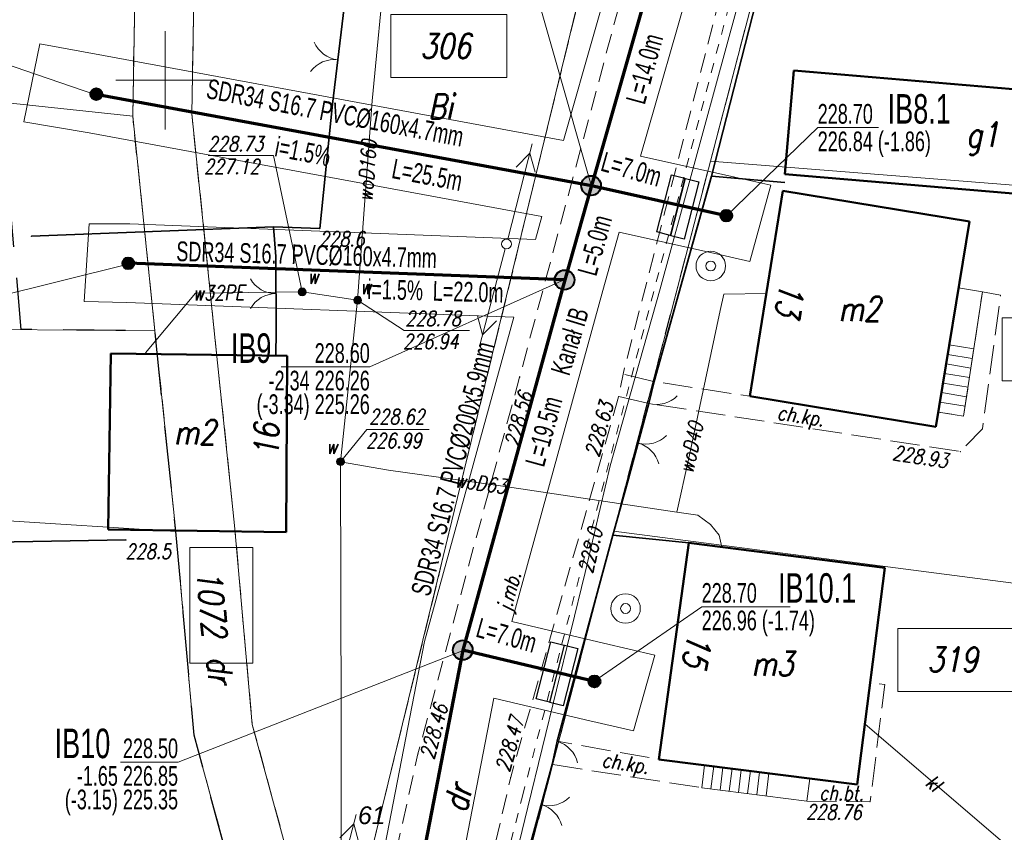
# Model space of a CAD drawing. Header units: millimetres. Extents: x 7436010 to 7436992, y 5663514 to 5666647.
# Tile 27 of 73: x 7436243 to 7436293, y 5664012 to 5664053. Entities that reach past the tile are written whole.
import ezdxf
from ezdxf.enums import TextEntityAlignment as Align

# ---------------------------------------------------------------- set-up
doc = ezdxf.new("R2010")
doc.units = ezdxf.units.MM
doc.header["$PDSIZE"] = 1
for name, pattern in [('$0$HIDDEN', [9.525, 6.35, -3.175]), ('1', [0]), ('2_EGBU_A', [0]), ('3', [1, 0.5, -0.5]), ('GDE', [0]), ('GUZ', [1.5, 1, -0.5]), ('KOC', [2, 1.5, -0.5]), ('KOU', [1.5, 1, -0.5])]:
    doc.linetypes.add(name, pattern=pattern)
for name, color, linetype, lineweight in [('1 OGRODZENIE', 7, 'BGT', 35), ('15 PRZEWODY KL', 34, 'Continuous', 18), ('2 BRAMY FURTKI', 7, 'Continuous', 18), ('22 SŁUPY eN', 1, 'Continuous', 18), ('23 LINIE eN', 1, 'Continuous', 18), ('28 STUDNIA GŁEBINOWA', 5, 'Continuous', 18), ('34 CHODNIKI KP BT', 7, 'KOC', 18), ('35 SCHODY TARASY', 7, 'Continuous', 18), ('4 JEZDNIA MB', 7, 'KOU', 18), ('_AA_Kanalizacja grawitacyjna - trasa', 244, 'Continuous', 70), ('_AA_Odcinki boczne grawitacyjne 160mm - trasa', 30, 'Continuous', 70), ('_AA_Studnia kanalizacyjna bet.1000mm - symbol', 24, 'Continuous', 40), ('_AA_Studnia kanalizacyjna PP 600mm - symbol', 24, 'Continuous', 40), ('_DZIAŁKI DO POZWOLENIA', 110, 'Continuous', 9), ('_GG_Otwory geologiczne - symbole', 10, 'Continuous', 40), ('_J_rury AROT', 1, 'Continuous', 30), ('_LINIA ROZ.LOKA', 4, '$0$HIDDEN', 30), ('DZIALKI_SYT-WYS_T_0', 7, 'Continuous', 18), ('EADTD_T_0', 7, 'Continuous', 18), ('EDZPD_L_1', 7, 'GDE', 18), ('EDZTD_T_0', 7, 'Continuous', 18), ('EGBB_E_T_0', 7, 'Continuous', 18), ('EGBB_L_0', 7, '2_EGBU_A', 50), ('Linie_odn', 7, 'Continuous', 9), ('obszar odziaływania inwestcyji', 80, 'Continuous', 20), ('Podzial_sekcyjny_krzyze', 7, 'Continuous', 13), ('PunPOMIAR1', 7, 'Continuous', 18), ('RzedPOMIAR1', 7, 'Continuous', 18), ('SIEC_ENERGETYCZNA_L_0', 1, '3', 18), ('UWWOA_T_0', 5, 'Continuous', 18), ('UWWOO_T_0', 5, 'Continuous', 18), ('UWWPA_T_0', 5, 'Continuous', 18), ('UWWPO_L_0', 5, '1', 18), ('UŻYTKI LINIE', 96, 'GUZ', 18), ('UŻYTKI OZNACZENIE', 96, 'Continuous', 18), ('WEKTOR PRZEWODY TELEKOMUNIKACYJNE', 30, 'Continuous', 18), ('WEKTOR RZĘDNE TELE', 30, 'Continuous', 18), ('WEKTOR RZĘDNE WODOCIĄG wo', 5, 'Continuous', 18), ('WEKTOR SCHODY', 7, 'Continuous', 18), ('WEKTOR WODOCIĄGI wo', 5, 'Continuous', 18), ('WEKTOR ZASUWY wo', 5, 'Continuous', 18)]:
    doc.layers.add(name, color=color, linetype=linetype, lineweight=lineweight)
for name, color, linetype in [('_AA_Studnia kanalizacyjna bet.1000mm - plamki', 255, 'Continuous'), ('_AA_Studnia kanalizacyjna PP 600mm - plamki', 24, 'Continuous'), ('_map', 7, 'Continuous'), ('TEKST ks przyłącz korek', 32, 'Continuous'), ('TEKST ks przyłącz L _ i', 32, 'Continuous'), ('TEKST ks sieć L _ i', 244, 'Continuous'), ('TEKST ks studnia', 244, 'Continuous')]:
    doc.layers.add(name, color=color, linetype=linetype)
doc.styles.add('K1_ACAD', font='romans.shx', dxfattribs={"width": 0.8, "oblique": 12})
doc.styles.add('PLAN 1 pop.', font='ARIALN.TTF', dxfattribs={"width": 0.8})
doc.styles.add('PLAN 2 pop.', font='ARIALN.TTF', dxfattribs={"width": 0.8})
doc.linetypes.add('BGT', pattern='A,3.75,[133,ltypeshp.shx,S=0.1875,R=0,X=0,Y=0],3.75', length=7.5)

# ---------------------------------------------------------------- blocks, each defined once
blk = doc.blocks.new('ZAS')
at = {"linetype": 'Continuous'}
for radius in [0.2, 0.175, 0.15, 0.125, 0.1, 0.075, 0.05, 0.025, 0.00715]:
    blk.add_circle((0, 0), radius, dxfattribs=at)
blk = doc.blocks.new('BGB')
at = {"linetype": 'Continuous'}
for centre, start, end in [((-1.5, 0), 359.9995, 60), ((1.5, 0), 120, 180.0005)]:
    blk.add_arc(centre, 1.5, start, end, dxfattribs=at)
blk = doc.blocks.new('STD')
at = {"linetype": 'Continuous'}
for radius in [0.75, 0.25]:
    blk.add_circle((0, 0), radius, dxfattribs=at)
blk = doc.blocks.new('SUSM04_01')
at = {"linetype": 'Continuous'}
blk.add_circle((0, 0), 0.25, dxfattribs=at)
blk = doc.blocks.new('PNN')
at = {"linetype": 'Continuous'}
for p, q in [((0.25, 0), (5.25, 0)), ((3.9, 0.5), (4.76605, 0)), ((4.76605, 0), (3.9, -0.5))]:
    blk.add_line(p, q, dxfattribs=at)
blk = doc.blocks.new('SUUS25')
at = {"linetype": 'Continuous'}
for radius in [0.2, 0.175, 0.15, 0.125, 0.1, 0.075, 0.05, 0.025, 0.00715]:
    blk.add_circle((0, 0), radius, dxfattribs=at)
blk = doc.blocks.new('STUDZ')
at = {"layer": '1 OGRODZENIE', "flags": 128}
for points in [[(7436277.77, 5664045.13), (7436281.76, 5664060.71), (7436283, 5664065.47), (7436285.22, 5664074.32)], [(7436256.108, 5664065.202), (7436260.41, 5664064.97), (7436259.05, 5664053.29), (7436258.51, 5664048.79), (7436257.86, 5664042.46), (7436255.51, 5664042.55), (7436243.21, 5664042.07)], [(7436277.77, 5664045.13), (7436274.87, 5664034.68), (7436274.59, 5664033.57), (7436273.5, 5664029.55), (7436272.77, 5664026.87), (7436276.623, 5664026.487)], [(7436277.77, 5664045.13), (7436281.505, 5664044.802)], [(7436255.51, 5664042.55), (7436255.63, 5664041.04), (7436255.65, 5664037.27), (7436255.631, 5664035.995)], [(7436248.01, 5664026.64), (7436227.2, 5664026.27)], [(7436272.77, 5664026.87), (7436269.94, 5664016.4), (7436269.67, 5664015.22), (7436268.56, 5664011.14), (7436267.764, 5664006.174)]]:
    blk.add_lwpolyline(points, dxfattribs=at)
at = {"layer": '15 PRZEWODY KL', "flags": 128}
blk.add_lwpolyline([(7436292.58, 5664011.27), (7436285.578, 5664017.285)], dxfattribs=at)
at = {"layer": '2 BRAMY FURTKI'}
blk.add_arc((7436274.983, 5664035.018), 1.5, 254.8289, 314.8293, dxfattribs=at)
at = {"layer": '2 BRAMY FURTKI', "linetype": 'Continuous'}
blk.add_arc((7436269.507, 5664014.964), 1.5, 13.2101, 73.2106, dxfattribs=at)
at = {"layer": '34 CHODNIKI KP BT', "flags": 128}
for points in [[(7436273.06, 5664033.92), (7436274.59, 5664033.57), (7436290.42, 5664031.13), (7436291.55, 5664032.28), (7436292.476, 5664039.079), (7436291.55, 5664039.25), (7436290.594, 5664032.927), (7436289.309, 5664033.136), (7436289.188, 5664032.392), (7436279.725, 5664033.942), (7436274.87, 5664034.68), (7436273.28, 5664035.06)], [(7436282.625, 5664013.362), (7436285.84, 5664013.33), (7436286.59, 5664019.283), (7436285.844, 5664019.378), (7436285.187, 5664014.205), (7436282.771, 5664014.511)], [(7436277.28, 5664014.04), (7436277.426, 5664015.189), (7436275.105, 5664015.483), (7436269.94, 5664016.4), (7436269.67, 5664015.22), (7436277.28, 5664014.04)]]:
    blk.add_lwpolyline(points, dxfattribs=at)
at = {"layer": '35 SCHODY TARASY', "flags": 128}
for points in [[(7436277.28, 5664014.04), (7436277.426, 5664015.189)], [(7436277.426, 5664015.189), (7436280.695, 5664014.774), (7436282.771, 5664014.511)], [(7436277.746, 5664013.981), (7436277.892, 5664015.13)], [(7436278.213, 5664013.922), (7436278.358, 5664015.071)], [(7436278.679, 5664013.863), (7436278.825, 5664015.012)], [(7436279.145, 5664013.803), (7436279.291, 5664014.952)], [(7436279.611, 5664013.744), (7436279.757, 5664014.893)], [(7436280.078, 5664013.685), (7436280.223, 5664014.834)], [(7436280.549, 5664013.625), (7436280.695, 5664014.774)], [(7436282.625, 5664013.362), (7436282.771, 5664014.511)], [(7436277.28, 5664014.04), (7436282.625, 5664013.362)]]:
    blk.add_lwpolyline(points, dxfattribs=at)
at = {"layer": '4 JEZDNIA MB', "flags": 128}
for points in [[(7436276.67, 5664066.8), (7436275.37, 5664062.35), (7436268.02, 5664034.9), (7436262.85, 5664015.76), (7436259.89, 5664002.38), (7436258.96, 5663989.67), (7436260.01, 5663977.96), (7436262.3, 5663967.71), (7436270.91, 5663933.15)], [(7436281.33, 5664065.85), (7436279.98, 5664061.11), (7436273.28, 5664035.06), (7436273.06, 5664033.92), (7436267.57, 5664014.57), (7436264.6, 5664001.72), (7436263.73, 5663990.15), (7436264.88, 5663978.37)]]:
    blk.add_lwpolyline(points, dxfattribs=at)
at = {"layer": 'EDZPD_L_1'}
for p, q in [((7436258.843, 5664003.989), (7436276.333, 5664075.95)), ((7436277.728, 5664045.894), (7436285.17, 5664074.32)), ((7436251.804, 5664072.737), (7436251.359, 5664048.297)), ((7436248.356, 5664048.169), (7436248.671, 5664065.433)), ((7436248.356, 5664048.169), (7436240.396, 5664049.032)), ((7436249.484, 5664037.267), (7436248.356, 5664048.169)), ((7436251.359, 5664048.297), (7436252.468, 5664037.577)), ((7436275.415, 5664037.05), (7436277.728, 5664045.894)), ((7436277.728, 5664045.894), (7436306.558, 5664043.607)), ((7436252.468, 5664037.577), (7436253.535, 5664027.361)), ((7436249.484, 5664037.267), (7436237.686, 5664037.372)), ((7436250.549, 5664027.072), (7436249.484, 5664037.267)), ((7436267.398, 5664006.396), (7436275.415, 5664037.05)), ((7436250.549, 5664027.072), (7436235.51, 5664028.009)), ((7436251.468, 5664016.728), (7436250.549, 5664027.072)), ((7436253.535, 5664027.361), (7436254.433, 5664017.259)), ((7436272.807, 5664027.077), (7436301.024, 5664023.413)), ((7436254.433, 5664017.259), (7436258.032, 5664004.07)), ((7436254.813, 5664004.471), (7436251.468, 5664016.728))]:
    blk.add_line(p, q, dxfattribs=at)
at = {"layer": 'EGBB_L_0'}
for p, q in [((7436281.513, 5664045.226), (7436281.957, 5664050.488)), ((7436281.957, 5664050.488), (7436301.601, 5664048.829)), ((7436281.513, 5664045.226), (7436301.157, 5664043.568)), ((7436279.725, 5664033.942), (7436281.404, 5664044.376)), ((7436281.404, 5664044.376), (7436290.886, 5664042.826)), ((7436289.188, 5664032.392), (7436290.886, 5664042.826)), ((7436247.109, 5664027.165), (7436247.239, 5664036.117)), ((7436247.239, 5664036.117), (7436256.21, 5664035.986)), ((7436256.16, 5664027.024), (7436256.21, 5664035.986)), ((7436279.725, 5664033.942), (7436289.188, 5664032.392)), ((7436247.109, 5664027.165), (7436256.16, 5664027.024)), ((7436275.105, 5664015.483), (7436276.623, 5664026.487)), ((7436276.623, 5664026.487), (7436286.585, 5664025.218)), ((7436285.187, 5664014.205), (7436286.585, 5664025.218)), ((7436275.105, 5664015.483), (7436285.187, 5664014.205))]:
    blk.add_line(p, q, dxfattribs=at)
at = {"layer": 'Podzial_sekcyjny_krzyze', "color": 7, "lineweight": 13}
for p, q in [((7436250, 5664047.5), (7436250, 5664052.5)), ((7436247.5, 5664050), (7436252.5, 5664050))]:
    blk.add_line(p, q, dxfattribs=at)
at = {"layer": 'PunPOMIAR1'}
for p in [(7436243.21, 5664042.07), (7436257.86, 5664042.46), (7436268.02, 5664034.9), (7436273.06, 5664033.92), (7436290.42, 5664031.13), (7436248.01, 5664026.64), (7436262.85, 5664015.76), (7436267.57, 5664014.57), (7436285.84, 5664013.33)]:
    blk.add_point(p, dxfattribs=at)
at = {"layer": 'SIEC_ENERGETYCZNA_L_0'}
for p, q in [((7436278.278, 5664052.318), (7436279.556, 5664057.152)), ((7436277.002, 5664047.484), (7436278.278, 5664052.318)), ((7436275.731, 5664042.648), (7436277.002, 5664047.484)), ((7436274.463, 5664037.811), (7436275.731, 5664042.648)), ((7436273.197, 5664032.974), (7436274.463, 5664037.811)), ((7436271.936, 5664028.136), (7436273.197, 5664032.974)), ((7436270.678, 5664023.297), (7436271.936, 5664028.136)), ((7436269.423, 5664018.457), (7436270.678, 5664023.297)), ((7436268.172, 5664013.616), (7436269.423, 5664018.457)), ((7436266.824, 5664008.389), (7436268.172, 5664013.616))]:
    blk.add_line(p, q, dxfattribs=at)
at = {"layer": 'UWWOA_T_0'}
for p, q in [((7436252.186, 5664046.17), (7436255.508, 5664046.17)), ((7436256.97, 5664039.24), (7436255.508, 5664046.17)), ((7436259.79, 5664038.82), (7436262.157, 5664037.274)), ((7436262.157, 5664037.274), (7436265.479, 5664037.274))]:
    blk.add_line(p, q, dxfattribs=at)
at = {"layer": 'UWWPO_L_0'}
for p, q in [((7436251.55, 5664039.18), (7436249, 5664036.15)), ((7436256.97, 5664039.24), (7436251.55, 5664039.18)), ((7436259.79, 5664038.82), (7436256.97, 5664039.24))]:
    blk.add_line(p, q, dxfattribs=at)
at = {"layer": 'UŻYTKI LINIE', "flags": 128}
for points in [[(7436291.78, 5664098.98), (7436285.17, 5664074.32), (7436277.728, 5664045.894), (7436275.415, 5664037.05), (7436267.398, 5664006.396), (7436265.736, 5663990.877), (7436266.97, 5663974.93), (7436271.21, 5663959.1), (7436275.289, 5663945.265), (7436279.247, 5663930.759), (7436282.686, 5663916.782), (7436290.253, 5663883.997), (7436291.924, 5663877.505), (7436293.148, 5663871.537), (7436293.303, 5663870.782), (7436298.029, 5663851.349), (7436300.076, 5663842.932), (7436302.735, 5663832.544), (7436306.06, 5663818.61), (7436309.78, 5663804.08), (7436311.416, 5663799.459), (7436315.724, 5663789.291), (7436324.768, 5663771.514)], [(7436248.805, 5664072.792), (7436251.804, 5664072.737), (7436251.359, 5664048.297), (7436252.468, 5664037.577), (7436253.535, 5664027.361), (7436254.433, 5664017.259), (7436258.032, 5664004.07), (7436258.843, 5664003.989), (7436276.333, 5664075.95)], [(7436299.772, 5663807.815), (7436293.961, 5663830.527), (7436291.344, 5663840.752), (7436290.066, 5663846.007), (7436284.582, 5663868.615), (7436282.649, 5663876.996), (7436280.847, 5663884.808), (7436280.017, 5663888.28), (7436279.105, 5663892.097), (7436273.464, 5663915.703), (7436268.413, 5663936.84), (7436267.384, 5663941.146), (7436261.76, 5663962.545), (7436257.825, 5663977.517), (7436257.715, 5663985.662), (7436257.599, 5663994.26), (7436254.813, 5664004.471), (7436251.468, 5664016.728), (7436250.549, 5664027.072), (7436249.484, 5664037.267), (7436248.356, 5664048.169), (7436248.671, 5664065.433), (7436248.805, 5664072.792)]]:
    blk.add_lwpolyline(points, dxfattribs=at)
at = {"layer": 'WEKTOR PRZEWODY TELEKOMUNIKACYJNE', "flags": 128}
blk.add_lwpolyline([(7436292.4, 5664168.91), (7436297.319, 5664167.767), (7436301.299, 5664166.859), (7436310.729, 5664165.459), (7436306.949, 5664153.991), (7436305.103, 5664147.333), (7436301.882, 5664135.564), (7436298.883, 5664124.644), (7436294.935, 5664110.021), (7436293.857, 5664107.21), (7436291.944, 5664100.707), (7436289.874, 5664093.295), (7436286.869, 5664081.994), (7436286.09, 5664079.141), (7436282.516, 5664066.233), (7436280.197, 5664057.816), (7436275.162, 5664039.392), (7436272.631, 5664030.398), (7436271.355, 5664024.978), (7436268.448, 5664013.055), (7436266.992, 5664007.049)], dxfattribs=at)
at = {"layer": 'WEKTOR RZĘDNE WODOCIĄG wo', "flags": 128}
blk.add_lwpolyline([(7436258.921, 5664030.612), (7436260.262, 5664032.251), (7436263.419, 5664032.251)], dxfattribs=at)
at = {"layer": 'WEKTOR SCHODY', "flags": 128}
for points in [[(7436290.336, 5664039.448), (7436289.309, 5664033.136)], [(7436291.55, 5664039.25), (7436290.594, 5664032.927), (7436289.309, 5664033.136)], [(7436291.55, 5664039.25), (7436290.336, 5664039.448)], [(7436291.111, 5664036.347), (7436289.865, 5664036.55)], [(7436291.032, 5664035.861), (7436289.786, 5664036.064)], [(7436290.964, 5664035.374), (7436289.706, 5664035.579)], [(7436290.89, 5664034.888), (7436289.627, 5664035.093)], [(7436290.817, 5664034.401), (7436289.548, 5664034.608)], [(7436290.743, 5664033.915), (7436289.469, 5664034.122)], [(7436290.669, 5664033.428), (7436289.39, 5664033.636)]]:
    blk.add_lwpolyline(points, dxfattribs=at)
at = {"layer": 'WEKTOR WODOCIĄGI wo', "flags": 128}
for points in [[(7436276.023, 5664028.047), (7436267.296, 5664029.346), (7436261.362, 5664030.179), (7436258.921, 5664030.612), (7436259.79, 5664038.82), (7436260.529, 5664048.946), (7436261.223, 5664056.192), (7436261.756, 5664061.04), (7436262.129, 5664065.491)], [(7436280.564, 5664039.159), (7436278.399, 5664039.133), (7436278.219, 5664038.299), (7436276.605, 5664030.729), (7436276.023, 5664028.047), (7436277.084, 5664027.889), (7436277.723, 5664027.426), (7436278.167, 5664026.87), (7436278.308, 5664026.272)], [(7436258.921, 5664030.612), (7436258.954, 5664017.478), (7436258.952, 5664003.384), (7436255.521, 5663999.367), (7436255.521, 5663999.091), (7436254.439, 5663999.183), (7436252.124, 5663999.17), (7436251.169, 5663999.095)]]:
    blk.add_lwpolyline(points, dxfattribs=at)
at = {"layer": '2 BRAMY FURTKI'}
for p, rotation in [((7436258.78, 5664051.04), 83.15722656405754), ((7436255.64, 5664039.155), 90.30395359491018), ((7436274.045, 5664031.56), 254.8293348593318), ((7436269.115, 5664013.18), 254.7805351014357)]:
    blk.add_blockref('BGB', p, dxfattribs=dict(at, rotation=rotation))
at = {"layer": '22 SŁUPY eN'}
blk.add_blockref('SUSM04_01', (7436267.357, 5664041.677), dxfattribs=at)
at = {"layer": '23 LINIE eN'}
for p, rotation in [((7436267.357, 5664041.677), 75.56646980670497), ((7436267.357, 5664041.677), 255.2412904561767), ((7436258.38, 5664007.6), 75.24129045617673)]:
    blk.add_blockref('PNN', p, dxfattribs=dict(at, rotation=rotation))
at = {"layer": '28 STUDNIA GŁEBINOWA'}
for p in [(7436277.74, 5664040.56), (7436273.41, 5664023.15)]:
    blk.add_blockref('STD', p, dxfattribs=at)
at = {"layer": 'UWWPA_T_0'}
for p, rotation in [((7436256.97, 5664039.24), 351.5300002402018), ((7436259.79, 5664038.82), 171.5300003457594)]:
    blk.add_blockref('ZAS', p, dxfattribs=dict(at, rotation=rotation))
at = {"layer": 'WEKTOR ZASUWY wo'}
blk.add_blockref('SUUS25', (7436258.921, 5664030.612), dxfattribs=at)
at = {"layer": '15 PRZEWODY KL', "style": 'K1_ACAD', "oblique": 12, "width": 0.8}
blk.add_text('kl', height=0.75, rotation=319.3332, dxfattribs=at).set_placement((7436289.079, 5664014.278), align=Align.MIDDLE)
at = {"layer": '34 CHODNIKI KP BT', "style": 'K1_ACAD', "oblique": 12, "width": 0.8}
for s, rotation, p in [('ch.kp.', 351.2375, (7436282.302, 5664032.825)), ('ch.kp.', 351.186, (7436273.391, 5664015.169)), ('ch.bt.', 359.429, (7436284.391, 5664013.771))]:
    blk.add_text(s, height=0.75, rotation=rotation, dxfattribs=at).set_placement(p, align=Align.MIDDLE)
at = {"layer": '4 JEZDNIA MB', "style": 'K1_ACAD', "oblique": 12, "width": 0.8}
blk.add_text('j.mb.', height=0.75, rotation=74.8843, dxfattribs=at).set_placement((7436267.583, 5664023.994), align=Align.MIDDLE)
at = {"layer": 'DZIALKI_SYT-WYS_T_0', "style": 'K1_ACAD', "oblique": 12, "width": 0.8}
for s, p in [('306', (7436264.262, 5664051.741)), ('319', (7436290.032, 5664020.557))]:
    blk.add_text(s, height=1.25, dxfattribs=at).set_placement(p, align=Align.MIDDLE)
at = {"layer": 'EADTD_T_0', "style": 'K1_ACAD', "oblique": 12, "width": 0.8}
for s, rotation, p in [('13', 261.0943, (7436281.146, 5664038.939)), ('16', 90.5373, (7436255.788, 5664031.707)), ('15', 258.1741, (7436276.453, 5664021.134))]:
    blk.add_text(s, height=1.25, rotation=rotation, dxfattribs=at).set_placement(p, align=Align.CENTER)
at = {"layer": 'EDZTD_T_0', "style": 'K1_ACAD', "oblique": 12, "width": 0.8}
blk.add_text('1072', height=1.25, rotation=275.079, dxfattribs=at).set_placement((7436252.85, 5664025.163), align=Align.TOP_LEFT)
at = {"layer": 'EGBB_E_T_0', "style": 'K1_ACAD', "oblique": 12, "width": 0.8}
for s, p in [('g1', (7436291.557, 5664047.028)), ('m2', (7436285.301, 5664038.384)), ('m2', (7436251.511, 5664032.107)), ('m3', (7436280.875, 5664020.348))]:
    blk.add_text(s, height=1.25, dxfattribs=at).set_placement(p, align=Align.MIDDLE)
at = {"layer": 'RzedPOMIAR1', "style": 'K1_ACAD', "oblique": 12, "width": 0.8}
for s, p in [('228.6', (7436257.832, 5664041.561)), ('228.5', (7436247.99, 5664025.68))]:
    blk.add_text(s, height=0.75, dxfattribs=at).set_placement(p)
for s, rotation, p in [('228.56', 75.0101, (7436267.967, 5664031.313)), ('228.63', 74.1603, (7436272.044, 5664030.804)), ('228.93', 351.2375, (7436286.944, 5664030.711)), ('228.46', 74.8843, (7436263.66, 5664015.442)), ('228.47', 74.1603, (7436267.498, 5664014.796)), ('228.76', 359.429, (7436282.585, 5664012.443))]:
    blk.add_text(s, height=0.75, rotation=rotation, dxfattribs=at).set_placement(p)
at = {"layer": 'UWWOA_T_0', "style": 'K1_ACAD', "oblique": 12, "width": 0.8}
for s, p in [('228.73', (7436252.176, 5664047.144)), ('227.12', (7436251.979, 5664045.986)), ('228.78', (7436262.211, 5664038.262)), ('226.94', (7436262.099, 5664037.096))]:
    blk.add_text(s, height=0.75, dxfattribs=at).set_placement(p, align=Align.TOP_LEFT)
for p in [(7436257.243, 5664039.656), (7436259.918, 5664039.129)]:
    blk.add_text('w', height=0.75, dxfattribs=at).set_placement(p)
at = {"layer": 'UWWOO_T_0', "style": 'K1_ACAD', "oblique": 12, "width": 0.8}
blk.add_text('w32PE', height=0.75, rotation=0.63, dxfattribs=at).set_placement((7436251.418, 5664038.809))
at = {"layer": 'UŻYTKI OZNACZENIE', "style": 'K1_ACAD', "oblique": 12, "width": 0.8}
blk.add_text('Bi', height=1.25, dxfattribs=at).set_placement((7436263.377, 5664049.287), align=Align.TOP_LEFT)
for rotation, p in [(275.0794, (7436253.351, 5664020.766)), (76.9858, (7436264.104, 5664012.997))]:
    blk.add_text('dr', height=1.25, rotation=rotation, dxfattribs=at).set_placement(p, align=Align.TOP_LEFT)
at = {"layer": 'WEKTOR RZĘDNE TELE', "style": 'K1_ACAD', "oblique": 12, "width": 0.8}
blk.add_text('228.0', height=0.75, rotation=76.6589, dxfattribs=at).set_placement((7436271.355, 5664024.978), align=Align.MIDDLE_LEFT)
at = {"layer": 'WEKTOR RZĘDNE WODOCIĄG wo', "style": 'K1_ACAD', "oblique": 12, "width": 0.8}
for s, p in [('228.62', (7436260.374, 5664032.524)), ('226.99', (7436260.216, 5664031.308))]:
    blk.add_text(s, height=0.75, dxfattribs=at).set_placement(p)
at = {"layer": 'WEKTOR WODOCIĄGI wo', "style": 'K1_ACAD', "oblique": 12, "width": 0.8}
for s, rotation, p in [('woD160', 85.8273, (7436260.27, 5664045.405)), ('woD40', 77.9635, (7436276.733, 5664031.329)), ('woD63', 352.013, (7436266.047, 5664029.521))]:
    blk.add_text(s, height=0.75, rotation=rotation, dxfattribs=at).set_placement(p, align=Align.MIDDLE)
at = {"layer": 'WEKTOR ZASUWY wo', "style": 'K1_ACAD', "oblique": 12, "width": 0.8}
blk.add_text('w', height=0.75, dxfattribs=at).set_placement((7436258.198, 5664031.005))

msp = doc.modelspace()

# ---------------------------------------------------------------- hatches: boundary and pattern name
at = {"layer": '_AA_Studnia kanalizacyjna bet.1000mm - plamki', "linetype": 'Continuous'}
h = msp.add_hatch(color=256, dxfattribs=at)
edge = h.paths.add_edge_path()
edge.add_arc((7436271.657, 5664044.644), 0.5, 0, 360)
h = msp.add_hatch(color=256, dxfattribs=at)
edge = h.paths.add_edge_path()
edge.add_arc((7436270.31, 5664039.852), 0.5, 0, 360)
h = msp.add_hatch(color=256, dxfattribs=at)
edge = h.paths.add_edge_path()
edge.add_arc((7436265.134, 5664021.035), 0.5, 0, 360)
at = {"layer": '_AA_Studnia kanalizacyjna PP 600mm - plamki', "linetype": 'Continuous'}
h = msp.add_hatch(color=30, dxfattribs=at)
edge = h.paths.add_edge_path()
edge.add_arc((7436246.506, 5664049.291), 0.3, 0, 360)
h = msp.add_hatch(color=30, dxfattribs=at)
edge = h.paths.add_edge_path()
edge.add_arc((7436278.531, 5664043.118), 0.3, 0, 360)
h = msp.add_hatch(color=30, dxfattribs=at)
edge = h.paths.add_edge_path()
edge.add_arc((7436248.129, 5664040.696), 0.3, 0, 360)
h = msp.add_hatch(color=30, dxfattribs=at)
edge = h.paths.add_edge_path()
edge.add_arc((7436271.829, 5664019.443), 0.3, 0, 360)

# ---------------------------------------------------------------- linework, layer by layer
at = {"layer": '_AA_Kanalizacja grawitacyjna - trasa'}
msp.add_lwpolyline([(7436316.318, 5664148.64), (7436307.146, 5664149.609), (7436300.251, 5664150.823), (7436300.251, 5664150.823), (7436294.83, 5664131.871), (7436288.377, 5664107.433), (7436288.377, 5664107.433), (7436288.377, 5664107.433), (7436286.253, 5664099.132), (7436286.253, 5664099.132), (7436280.377, 5664077.409), (7436275.468, 5664057.951), (7436271.671, 5664044.645), (7436270.323, 5664039.853), (7436265.145, 5664021.024), (7436260.251, 5663995.803)], dxfattribs=at)
at = {"layer": '_AA_Odcinki boczne grawitacyjne 160mm - trasa'}
for points in [[(7436246.506, 5664049.291), (7436271.671, 5664044.645)], [(7436271.671, 5664044.645), (7436278.531, 5664043.118)], [(7436270.323, 5664039.853), (7436248.129, 5664040.696)], [(7436271.829, 5664019.443), (7436265.145, 5664021.024)]]:
    msp.add_lwpolyline(points, dxfattribs=at)
at = {"layer": '_AA_Studnia kanalizacyjna bet.1000mm - symbol', "linetype": 'Continuous'}
for centre in [(7436271.657, 5664044.644), (7436270.31, 5664039.852), (7436265.134, 5664021.035)]:
    msp.add_circle(centre, 0.5, dxfattribs=at)
at = {"layer": '_AA_Studnia kanalizacyjna PP 600mm - symbol', "color": 30, "linetype": 'Continuous'}
for centre in [(7436246.506, 5664049.291), (7436278.531, 5664043.118), (7436248.129, 5664040.696), (7436271.829, 5664019.443)]:
    msp.add_circle(centre, 0.3, dxfattribs=at)
at = {"layer": '_DZIAŁKI DO POZWOLENIA'}
for points in [[(7436261.476, 5664053.334), (7436267.368, 5664053.334), (7436267.368, 5664050.133), (7436261.476, 5664050.133)], [(7436292.56, 5664037.918), (7436298.452, 5664037.918), (7436298.452, 5664034.717), (7436292.56, 5664034.717)], [(7436254.467, 5664026.259), (7436254.467, 5664020.367), (7436251.266, 5664020.367), (7436251.266, 5664026.259)], [(7436287.258, 5664022.138), (7436293.15, 5664022.138), (7436293.15, 5664018.937), (7436287.258, 5664018.937)]]:
    msp.add_lwpolyline(points, close=True, dxfattribs=at)
at = {"layer": '_J_rury AROT'}
for points in [[(7436274.992, 5664042.291), (7436275.742, 5664045.195), (7436276.42, 5664045.02), (7436275.67, 5664042.116)], [(7436275.714, 5664042.1), (7436276.464, 5664045.004), (7436277.142, 5664044.829), (7436276.391, 5664041.925)], [(7436268.858, 5664018.557), (7436269.606, 5664021.462), (7436270.284, 5664021.288), (7436269.536, 5664018.382)], [(7436269.558, 5664018.379), (7436270.306, 5664021.284), (7436270.984, 5664021.109), (7436270.236, 5664018.204)]]:
    msp.add_lwpolyline(points, close=True, dxfattribs=at)
at = {"layer": '_LINIA ROZ.LOKA', "ltscale": 0.5, "flags": 128}
msp.add_lwpolyline([(7436769.819, 5666386.172), (7436785.63, 5666401.9), (7436777.168, 5666339.855), (7436769.643, 5666284.835), (7436763.693, 5666241.333), (7436758.706, 5666204.871), (7436746.995, 5666120.477), (7436746.67, 5666118.16), (7436746, 5666112.25), (7436742.679, 5666086.949), (7436737.87, 5666050.31), (7436735.793, 5666034.48), (7436729.165, 5665983.959), (7436725.413, 5665955.369), (7436721.158, 5665922.936), (7436716.677, 5665892.746), (7436714.652, 5665879.501), (7436710.699, 5665853.651), (7436705.915, 5665822.364), (7436701.238, 5665791.78), (7436696.682, 5665761.986), (7436693.363, 5665740.276), (7436692.49, 5665734.57), (7436691.24, 5665725.21), (7436686.817, 5665692.279), (7436686.24, 5665687.98), (7436687.02, 5665687.872), (7436687.796, 5665687.765), (7436688.426, 5665687.677), (7436689.729, 5665687.497), (7436691.702, 5665687.224), (7436695.055, 5665686.76), (7436699.592, 5665686.132), (7436703.87, 5665685.495), (7436710.052, 5665684.688), (7436704.144, 5665626.716), (7436692.353, 5665554.027), (7436684.4, 5665507.895), (7436678.948, 5665476.375), (7436678.106, 5665452.583), (7436669.825, 5665424.532), (7436658.741, 5665384.423), (7436649.917, 5665353.223), (7436656.066, 5665352.41), (7436640.531, 5665294.184), (7436627.067, 5665248.662), (7436617.803, 5665220.557), (7436609.033, 5665184.743), (7436597.094, 5665145.042), (7436586.74, 5665104.181), (7436580.262, 5665077.607), (7436551.399, 5665080.628), (7436544.132, 5665053.462), (7436541.654, 5665043.684), (7436535.648, 5665019.894), (7436527.279, 5664986.713), (7436518.85, 5664953.127), (7436540.241, 5664951.286), (7436527.274, 5664905.085), (7436512.887, 5664848.872), (7436512.752, 5664848.252), (7436491.254, 5664843.656), (7436490.454, 5664840.416), (7436488.749, 5664840.174), (7436485.592, 5664828.52), (7436480.77, 5664810.687), (7436477.564, 5664798.832), (7436470.048, 5664771.067), (7436466.776, 5664758.912), (7436460.996, 5664737.529), (7436453.383, 5664709.453), (7436450.493, 5664698.657), (7436449.293, 5664694.235), (7436447.878, 5664689.001), (7436444.735, 5664677.411), (7436439.734, 5664658.879), (7436430.798, 5664625.844), (7436422.092, 5664592.636), (7436411.808, 5664553.448), (7436402.818, 5664519.107), (7436395.065, 5664489.579), (7436386.906, 5664458.419), (7436380.697, 5664434.655), (7436376.518, 5664418.897), (7436373.403, 5664406.849), (7436371.231, 5664398.643), (7436365.4, 5664376.386), (7436360.194, 5664356.586), (7436358.975, 5664351.964), (7436370.073, 5664349.716), (7436345.743, 5664252.376), (7436338.101, 5664221.811), (7436346.559, 5664219.638), (7436332.958, 5664172.827), (7436327.706, 5664153.961), (7436320.71, 5664127.647), (7436315.847, 5664109.043), (7436293.508, 5664105.672), (7436291.778, 5664098.993), (7436311.255, 5664095.216), (7436305.86, 5664069.899), (7436301.249, 5664052.498), (7436298.259, 5664034.704), (7436295.226, 5664016.7), (7436294.203, 5663992.362), (7436295.675, 5663969.316), (7436298.862, 5663944.903), (7436305.053, 5663922.416), (7436309.368, 5663907.37), (7436310.083, 5663904.279), (7436287.939, 5663894.265), (7436287.89, 5663894.23), (7436289.293, 5663888.169), (7436307.22, 5663896.421), (7436313.563, 5663878.366), (7436316.816, 5663864.356), (7436323.097, 5663841.843), (7436323.621, 5663840.346), (7436302.734, 5663832.549), (7436306.084, 5663818.609), (7436328.591, 5663826.53), (7436335.305, 5663807.875), (7436346.491, 5663776.834), (7436347.265, 5663774.439), (7436325.835, 5663769.718), (7436328.273, 5663765.489), (7436328.273, 5663765.489), (7436337.733, 5663749.257), (7436355.952, 5663758.124), (7436369.036, 5663743.036), (7436379.219, 5663723.732), (7436386.589, 5663707.332), (7436393.785, 5663687.445), (7436394.545, 5663683.162), (7436386.119, 5663681.18), (7436375.065, 5663673.191), (7436376.66, 5663669.404), (7436378.039, 5663665.373), (7436383.145, 5663649.886), (7436385.452, 5663641.268), (7436392.561, 5663614.937), (7436402.771, 5663597.554), (7436404.552, 5663594.357), (7436398.144, 5663579.556), (7436383.472, 5663579.872), (7436383.472, 5663598.954), (7436383.536, 5663613.755), (7436381.268, 5663622.159), (7436375.493, 5663643.653), (7436374.487, 5663647.412), (7436373.191, 5663652.22), (7436366.812, 5663649.775), (7436363.111, 5663660.126), (7436369.055, 5663664.529), (7436367.983, 5663667.458), (7436362.418, 5663663.455), (7436351.027, 5663690.171), (7436348.921, 5663700.662), (7436355.281, 5663701.413), (7436350.008, 5663711.545), (7436342.684, 5663723.842), (7436323.689, 5663721.102), (7436294.623, 5663770.744), (7436268.862, 5663766.229), (7436263.066, 5663785.818), (7436260.041, 5663784.815), (7436254.686, 5663782.735), (7436252.465, 5663789.248), (7436260.428, 5663792.401), (7436278.163, 5663799.499), (7436285.701, 5663801.994), (7436278.819, 5663825.679), (7436273.401, 5663846.926), (7436269.385, 5663864.936), (7436284.572, 5663868.617), (7436282.661, 5663876.992), (7436274.791, 5663875.665), (7436272.427, 5663887.404), (7436280.035, 5663888.292), (7436279.108, 5663892.091), (7436269.52, 5663890.933), (7436263.103, 5663914.553), (7436258.603, 5663935.854), (7436251.252, 5663959.731), (7436247.766, 5663974.333), (7436257.809, 5663977.446), (7436257.698, 5663985.662), (7436257.603, 5663994.259), (7436254.811, 5664004.46), (7436251.476, 5664016.715), (7436250.549, 5664027.068), (7436249.485, 5664037.257), (7436242.689, 5664037.334), (7436241.678, 5664048.834), (7436240.901, 5664065.752), (7436219.891, 5664094.241), (7436221.988, 5664101.65), (7436224.111, 5664100.45), (7436249.122, 5664102.024), (7436242.679, 5664108.296), (7436226.645, 5664128.307), (7436226.023, 5664140.261), (7436224.837, 5664141.852), (7436219.239, 5664143.564), (7436189.719, 5664143.162), (7436172.237, 5664151.732), (7436160.044, 5664157.699), (7436156.645, 5664159.354), (7436144.813, 5664164.949), (7436142.537, 5664166.012), (7436135.048, 5664171.548), (7436122.04, 5664181.325), (7436108.217, 5664191.494), (7436106.941, 5664192.438), (7436096.692, 5664202.791), (7436089.704, 5664209.893), (7436082.365, 5664217.233), (7436065.983, 5664208.509), (7436054.19, 5664202.177), (7436048.152, 5664211.644), (7436077.493, 5664231.589), (7436078.107, 5664230.801), (7436082.881, 5664224.701), (7436088.006, 5664218.657), (7436091.262, 5664215.402), (7436100.884, 5664205.311), (7436105.441, 5664200.58), (7436107, 5664198.997), (7436108.613, 5664197.357), (7436109.381, 5664196.579), (7436109.537, 5664196.424), (7436113.388, 5664193.768), (7436117.543, 5664190.756), (7436126.187, 5664184.59), (7436131.518, 5664180.704), (7436136.117, 5664196.766), (7436147.656, 5664192.776), (7436144.066, 5664181.29), (7436141.619, 5664173.448), (7436149.976, 5664169.141), (7436161.928, 5664163.007), (7436166.873, 5664160.461), (7436176.132, 5664155.711), (7436190.605, 5664148.285), (7436211.642, 5664148.485), (7436219.974, 5664148.576), (7436227.765, 5664146.175), (7436230.924, 5664142.228), (7436230.702, 5664137.627), (7436231.983, 5664130.138), (7436242.856, 5664115.225), (7436255.74, 5664102.74), (7436277.106, 5664081.501), (7436279.285, 5664110.772), (7436287.113, 5664140.297), (7436294.815, 5664168.383), (7436300.408, 5664167.926), (7436303.617, 5664180.054), (7436314.754, 5664222.52), (7436320.67, 5664244.509), (7436329.286, 5664276.326), (7436339.489, 5664314.222), (7436347.351, 5664343.307), (7436344.053, 5664344.135), (7436348.208, 5664369.312), (7436371.206, 5664451.734), (7436387.619, 5664516.956), (7436415.586, 5664621.211), (7436434.673, 5664694.676), (7436464.45, 5664803.668), (7436472.924, 5664837.816), (7436477.353, 5664838.622), (7436478.209, 5664841.782), (7436481.513, 5664853.977), (7436494.029, 5664899.688), (7436502.397, 5664930.227), (7436504.591, 5664938.275), (7436507.768, 5664949.805), (7436500.72, 5664950.002), (7436508.915, 5664982.673), (7436528.12, 5665058.555), (7436539.985, 5665099.162), (7436546.498, 5665097.773), (7436553.59, 5665124.943), (7436568.605, 5665185.165), (7436573.132, 5665202.815), (7436575.085, 5665210.138), (7436580.009, 5665229.574), (7436583.775, 5665244.514), (7436593.841, 5665284.253), (7436602.232, 5665317.293), (7436613.909, 5665363.64), (7436618.238, 5665380.682), (7436630.042, 5665427.092), (7436635.598, 5665448.858), (7436641.55, 5665472.258), (7436645.603, 5665488.174), (7436647.468, 5665501.708), (7436650.045, 5665519.827), (7436651.532, 5665531.047), (7436655.658, 5665560.729), (7436662.169, 5665607.706), (7436664.223, 5665622.584), (7436669.045, 5665657.294), (7436673.241, 5665687.673), (7436669.129, 5665688.355), (7436676.292, 5665740.38), (7436691.423, 5665845.086), (7436699.67, 5665904.313), (7436707.4, 5665965.125), (7436522.196, 5665967.371), (7436460.268, 5665974.019), (7436461.788, 5665994.07), (7436645.179, 5665988.69), (7436704.596, 5665987.733), (7436718.228, 5666087.224), (7436731.411, 5666189.827), (7436742.139, 5666261.152), (7436750.004, 5666316.478), (7436754.582, 5666343.797), (7436764.085, 5666343.133), (7436769.819, 5666386.172)], dxfattribs=at)
at = {"layer": 'Linie_odn'}
for points in [[(7436271.653, 5664044.672), (7436268.027, 5664057.396), (7436264.833, 5664057.396)], [(7436246.428, 5664049.28), (7436239.395, 5664051.675), (7436234.895, 5664051.675)], [(7436278.513, 5664043.074), (7436283.176, 5664047.594), (7436286.26, 5664047.594)], [(7436248.129, 5664040.659), (7436241.227, 5664038.94), (7436237.862, 5664038.94)], [(7436270.329, 5664039.871), (7436260.408, 5664035.435), (7436255.908, 5664035.435)], [(7436271.796, 5664019.435), (7436277.279, 5664023.243), (7436281.779, 5664023.243)], [(7436265.148, 5664021.02), (7436250.661, 5664015.343), (7436247.73, 5664015.343)]]:
    msp.add_lwpolyline(points, dxfattribs=at)
at = {"layer": 'obszar odziaływania inwestcyji', "ltscale": 2}
for points in [[(7436277.268, 5664073.261), (7436273.536, 5664058.47), (7436270.246, 5664046.942)], [(7436276.824, 5664055.416), (7436274.176, 5664046.136)], [(7436270.246, 5664046.942), (7436246.87, 5664051.258), (7436243.642, 5664051.854), (7436242.82, 5664047.895), (7436246.143, 5664047.324), (7436269.152, 5664043.076)], [(7436273.084, 5664042.281), (7436278.096, 5664041.166), (7436279.723, 5664040.791), (7436280.791, 5664044.664), (7436278.965, 5664045.071), (7436274.176, 5664046.136)], [(7436269.152, 5664043.076), (7436268.824, 5664041.911)], [(7436267.725, 5664037.95), (7436248.053, 5664038.697), (7436245.891, 5664038.748), (7436246.143, 5664042.694), (7436248.205, 5664042.694), (7436268.824, 5664041.911)], [(7436273.084, 5664042.281), (7436272.25, 5664039.317), (7436267.623, 5664022.493)], [(7436267.725, 5664037.95), (7436263.196, 5664021.48), (7436258.633, 5663997.963)], [(7436267.623, 5664022.493), (7436272.289, 5664021.39), (7436274.901, 5664020.773), (7436273.812, 5664016.936), (7436271.369, 5664017.497), (7436266.711, 5664018.598)], [(7436266.711, 5664018.598), (7436262.678, 5663997.809)]]:
    msp.add_lwpolyline(points, dxfattribs=at)

# ---------------------------------------------------------------- block references
at = {"layer": '_map'}
msp.add_blockref('STUDZ', (0, 0), dxfattribs=at)

# ---------------------------------------------------------------- texts
at = {"layer": '_GG_Otwory geologiczne - symbole', "insert": (7436259.807, 5664013.091), "char_height": 0.9, "width": 2.44456, "attachment_point": 1}
msp.add_mtext('{\\fArial|b0|i1|c238|p34;61}', dxfattribs=at)
at = {"layer": 'TEKST ks przyłącz korek', "width": 0.8}
for s, height, style, p in [('IB8.1', 1.5, 'PLAN 1 pop.', (7436286.733, 5664047.794)), ('228.70', 1, 'PLAN 2 pop.', (7436283.176, 5664047.794)), ('226.84 (-1.86)', 1, 'PLAN 2 pop.', (7436283.176, 5664046.394)), ('IB10.1', 1.5, 'PLAN 1 pop.', (7436281.159, 5664023.443)), ('228.70', 1, 'PLAN 2 pop.', (7436277.279, 5664023.443)), ('226.96 (-1.74)', 1, 'PLAN 2 pop.', (7436277.279, 5664022.043))]:
    msp.add_text(s, height=height, dxfattribs=dict(at, style=style)).set_placement(p)
at = {"layer": 'TEKST ks przyłącz L _ i', "style": 'PLAN 2 pop.', "width": 0.8}
for s, rotation, p in [('SDR34 S16.7 PVC%%c160x4.7mm', 349.1914, (7436252.048, 5664049.101)), ('L=7.0m', 344.2142, (7436272.088, 5664045.418)), ('L=25.5m', 349.1914, (7436261.469, 5664045.038)), ('SDR34 S16.7 PVC%%c160x4.7mm', 358.482, (7436250.563, 5664040.812)), ('L=22.0m', 358.482, (7436263.599, 5664038.796)), ('L=7.0m', 344.2142, (7436265.744, 5664021.73))]:
    msp.add_text(s, height=1, rotation=rotation, dxfattribs=at).set_placement(p)
for rotation, p in [(349.1914, (7436258.303, 5664045.622)), (358.482, (7436263.1, 5664038.814))]:
    msp.add_text('i=1.5%', height=1, rotation=rotation, dxfattribs=at).set_placement(p, align=Align.RIGHT)
at = {"layer": 'TEKST ks sieć L _ i', "style": 'PLAN 2 pop.', "width": 0.8}
for s, rotation, p in [('L=14.0m', 74.6069, (7436274.379, 5664048.718)), ('L=5.0m', 74.6069, (7436271.915, 5664039.993)), ('Kanał IB', 73.0196, (7436270.544, 5664034.929)), ('SDR34 S16.7 PVC%%c200x5.9mm', 75.4796, (7436263.455, 5664023.717)), ('L=19.5m', 74.6069, (7436269.256, 5664030.29))]:
    msp.add_text(s, height=1, rotation=rotation, dxfattribs=at).set_placement(p)
at = {"layer": 'TEKST ks studnia', "width": 0.8}
for s, height, style, p in [('IB9', 1.5, 'PLAN 1 pop.', (7436255.408, 5664035.635)), ('228.60', 1, 'PLAN 2 pop.', (7436260.408, 5664035.635)), ('-2.34 226.26', 1, 'PLAN 2 pop.', (7436260.408, 5664034.235)), ('(-3.34) 225.26', 1, 'PLAN 2 pop.', (7436260.408, 5664033.035)), ('IB10', 1.5, 'PLAN 1 pop.', (7436247.216, 5664015.543)), ('228.50', 1, 'PLAN 2 pop.', (7436250.661, 5664015.543)), ('-1.65 226.85', 1, 'PLAN 2 pop.', (7436250.661, 5664014.143)), ('(-3.15) 225.35', 1, 'PLAN 2 pop.', (7436250.661, 5664012.943))]:
    msp.add_text(s, height=height, dxfattribs=dict(at, style=style)).set_placement(p, align=Align.RIGHT)

doc.saveas('drawing.dxf')
